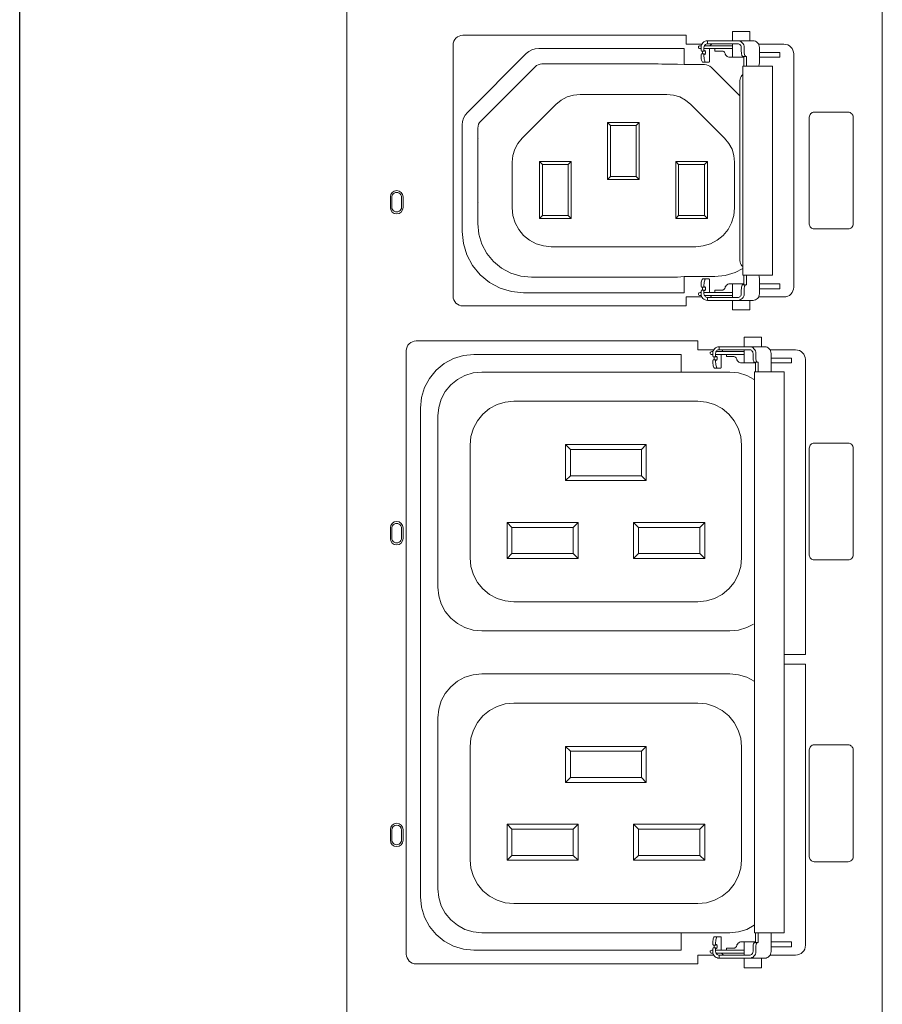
# Model space of a CAD drawing. Header units: millimetres. Extents: x 94562 to 148980, y -25377 to 3008.
# Tile 84 of 140: x 100778 to 100867, y -21929 to -21828. Entities that reach past the tile are written whole.
import ezdxf

# ---------------------------------------------------------------- set-up
doc = ezdxf.new("R2010")
doc.units = ezdxf.units.MM
doc.layers.add('tt_symbole', color=40, linetype='Continuous')

# ---------------------------------------------------------------- blocks, each defined once
blk = doc.blocks.new('IT_szafa_stojąca_42U')
blk.add_line((289.409, 1608.811), (289.409, 1797.723))
blk = doc.blocks.new('PDU_(18)C13_(6)C19')
at = {"layer": 'tt_symbole', "lineweight": 5}
for p, q in [((0, 6.864), (0, 13.05297)), ((0.39369, 13.05297), (0.39369, 6.88261)), ((0.13386, 7.66033), (0.13608, 7.66152)), ((0.13608, 7.66152), (0.13849, 7.66224)), ((0.13849, 7.66224), (0.141, 7.66249)), ((0.141, 7.66249), (0.24803, 7.66249)), ((0.2604, 7.66105), (0.26071, 7.66055)), ((0.26071, 7.66055), (0.26286, 7.66055)), ((0.26257, 7.66373), (0.26253, 7.6632)), ((0.26253, 7.6632), (0.26253, 7.66105)), ((0.26253, 7.66235), (0.26483, 7.66235)), ((0.26286, 7.66055), (0.26253, 7.66105)), ((0.26272, 7.66424), (0.26257, 7.66373)), ((0.26297, 7.66472), (0.26272, 7.66424)), ((0.26286, 7.66055), (0.26285, 7.66055)), ((0.2835, 7.66451), (0.26286, 7.66451)), ((0.26326, 7.66092), (0.26286, 7.66055)), ((0.26331, 7.66513), (0.26297, 7.66472)), ((0.26339, 7.66092), (0.26326, 7.66092)), ((0.26371, 7.66547), (0.26331, 7.66513)), ((0.2635, 7.66072), (0.26339, 7.66092)), ((0.2636, 7.66033), (0.2635, 7.66072)), ((0.26417, 7.66573), (0.26371, 7.66547)), ((0.26467, 7.66588), (0.26417, 7.66573)), ((0.26518, 7.66592), (0.26467, 7.66588)), ((0.26483, 7.66235), (0.2835, 7.66235)), ((0.26524, 7.66592), (0.26518, 7.66592)), ((0.26529, 7.66592), (0.26524, 7.66592)), ((0.26535, 7.66592), (0.26529, 7.66592)), ((0.26543, 7.66592), (0.26535, 7.66592)), ((0.2655, 7.66592), (0.26543, 7.66592)), ((0.26558, 7.66592), (0.2655, 7.66592)), ((0.26567, 7.66592), (0.26558, 7.66592)), ((0.26576, 7.66592), (0.26567, 7.66592)), ((0.27776, 7.66592), (0.26576, 7.66592)), ((0.27588, 7.66059), (0.27631, 7.66055)), ((0.27631, 7.66055), (0.27672, 7.66044)), ((0.27672, 7.66044), (0.2771, 7.66023)), ((0.27826, 7.66592), (0.27776, 7.66592)), ((0.27888, 7.66592), (0.27826, 7.66592)), ((0.27958, 7.66592), (0.27888, 7.66592)), ((0.2804, 7.66592), (0.27958, 7.66592)), ((0.28131, 7.66592), (0.2804, 7.66592)), ((0.28228, 7.66592), (0.28131, 7.66592)), ((0.28332, 7.66592), (0.28228, 7.66592)), ((0.2844, 7.66592), (0.28332, 7.66592)), ((0.28743, 7.66592), (0.2844, 7.66592)), ((0.28793, 7.66588), (0.28743, 7.66592)), ((0.28842, 7.66573), (0.28793, 7.66588)), ((0.28886, 7.66547), (0.28842, 7.66573)), ((0.28926, 7.66513), (0.28886, 7.66547)), ((0.28958, 7.66472), (0.28926, 7.66513)), ((0.28982, 7.66424), (0.28958, 7.66472)), ((0.28997, 7.66373), (0.28982, 7.66424)), ((0.29001, 7.6632), (0.28997, 7.66373)), ((0.29001, 7.66026), (0.29001, 7.6632)), ((0.30271, 7.6656), (0.32136, 7.6656)), ((0.32276, 7.66547), (0.32136, 7.6656)), ((0.32411, 7.66506), (0.32276, 7.66547)), ((0.32536, 7.6644), (0.32411, 7.66506)), ((0.32644, 7.66351), (0.32536, 7.6644)), ((0.32735, 7.66242), (0.32644, 7.66351)), ((0.32801, 7.66119), (0.32735, 7.66242)), ((0.32842, 7.65984), (0.32801, 7.66119)), ((0.08858, 7.61541), (0.1319, 7.65873)), ((0.1319, 7.65873), (0.13386, 7.66033)), ((0.26253, 7.65799), (0.26286, 7.65849)), ((0.26283, 7.65849), (0.26285, 7.65849)), ((0.26285, 7.65849), (0.26286, 7.65849)), ((0.26286, 7.65849), (0.26326, 7.65812)), ((0.26326, 7.65812), (0.26339, 7.65812)), ((0.26339, 7.65812), (0.2635, 7.65833)), ((0.2635, 7.65833), (0.2636, 7.65872)), ((0.26364, 7.6598), (0.2636, 7.66033)), ((0.2636, 7.65872), (0.26364, 7.65924)), ((0.26364, 7.65924), (0.26364, 7.6598)), ((0.2771, 7.66023), (0.27743, 7.65997)), ((0.27743, 7.65997), (0.27769, 7.65963)), ((0.27769, 7.65963), (0.2779, 7.65926)), ((0.2779, 7.65926), (0.27803, 7.65885)), ((0.27803, 7.65885), (0.27822, 7.65817)), ((0.27822, 7.65817), (0.27856, 7.65755)), ((0.27856, 7.65755), (0.27901, 7.65701)), ((0.27901, 7.65701), (0.27957, 7.65655)), ((0.27957, 7.65655), (0.28019, 7.65622)), ((0.28019, 7.65622), (0.28088, 7.65601)), ((0.28088, 7.65601), (0.2816, 7.65594)), ((0.2816, 7.65594), (0.29175, 7.65594)), ((0.29004, 7.65956), (0.29001, 7.66026)), ((0.2901, 7.65888), (0.29004, 7.65956)), ((0.29021, 7.65827), (0.2901, 7.65888)), ((0.29035, 7.65773), (0.29021, 7.65827)), ((0.29051, 7.65728), (0.29035, 7.65773)), ((0.29069, 7.65695), (0.29051, 7.65728)), ((0.2909, 7.65674), (0.29069, 7.65695)), ((0.29113, 7.65667), (0.2909, 7.65674)), ((0.29319, 7.65667), (0.29113, 7.65667)), ((0.32856, 7.65845), (0.32842, 7.65984)), ((0.32856, 7.48687), (0.32856, 7.65845)), ((0.08507, 7.60881), (0.08581, 7.61123)), ((0.08581, 7.61123), (0.08699, 7.61345)), ((0.08699, 7.61345), (0.08858, 7.61541)), ((0.08482, 7.60631), (0.08507, 7.60881)), ((0.08482, 7.52785), (0.08482, 7.60631)), ((0.08568, 7.51906), (0.08482, 7.52785)), ((0.08825, 7.51062), (0.08568, 7.51906)), ((0.0924, 7.50283), (0.08825, 7.51062)), ((0.098, 7.49601), (0.0924, 7.50283)), ((0.10482, 7.49041), (0.098, 7.49601)), ((0.29382, 7.48865), (0.29382, 7.4958)), ((0.303, 7.49548), (0.30289, 7.4958)), ((0.30314, 7.49494), (0.303, 7.49548)), ((0.30325, 7.49433), (0.30314, 7.49494)), ((0.30331, 7.49365), (0.30325, 7.49433)), ((0.11261, 7.48624), (0.10482, 7.49041)), ((0.2604, 7.48731), (0.2607, 7.48683)), ((0.2607, 7.48683), (0.26286, 7.48683)), ((0.26287, 7.48683), (0.26253, 7.48731)), ((0.26285, 7.48683), (0.26283, 7.48683)), ((0.26286, 7.48683), (0.26285, 7.48683)), ((0.26287, 7.48683), (0.26286, 7.48683)), ((0.26326, 7.48719), (0.26287, 7.48683)), ((0.26339, 7.4872), (0.26326, 7.48719)), ((0.2635, 7.48699), (0.26339, 7.4872)), ((0.2636, 7.48659), (0.2635, 7.48699)), ((0.27803, 7.48647), (0.27822, 7.48715)), ((0.27822, 7.48715), (0.27856, 7.48777)), ((0.27856, 7.48777), (0.27901, 7.48831)), ((0.27901, 7.48831), (0.27957, 7.48876)), ((0.27957, 7.48876), (0.28019, 7.48909)), ((0.28019, 7.48909), (0.28088, 7.4893)), ((0.28088, 7.4893), (0.2816, 7.48937)), ((0.2816, 7.48937), (0.29175, 7.48937)), ((0.2901, 7.48642), (0.29021, 7.48705)), ((0.29021, 7.48705), (0.29035, 7.48759)), ((0.29035, 7.48759), (0.29051, 7.48803)), ((0.29051, 7.48803), (0.29069, 7.48837)), ((0.29069, 7.48837), (0.2909, 7.48858)), ((0.2909, 7.48858), (0.29113, 7.48865)), ((0.29113, 7.48865), (0.29319, 7.48865)), ((0.29319, 7.48865), (0.29382, 7.48865)), ((0.30333, 7.49295), (0.30331, 7.49365)), ((0.30333, 7.48212), (0.30333, 7.49295)), ((0.32842, 7.48547), (0.32856, 7.48687)), ((0.12106, 7.48369), (0.11261, 7.48624)), ((0.12986, 7.48283), (0.12106, 7.48369)), ((0.24803, 7.48283), (0.12986, 7.48283)), ((0.26101, 7.47972), (0.24949, 7.47972)), ((0.24949, 7.47972), (0.24949, 7.47316)), ((0.26072, 7.48477), (0.2604, 7.48427)), ((0.26286, 7.48477), (0.26072, 7.48477)), ((0.26253, 7.48427), (0.26286, 7.48477)), ((0.26253, 7.48427), (0.26253, 7.48212)), ((0.26253, 7.48212), (0.26257, 7.48158)), ((0.26257, 7.48158), (0.26272, 7.48106)), ((0.26272, 7.48106), (0.26297, 7.4806)), ((0.26286, 7.48477), (0.26289, 7.48474)), ((0.26286, 7.48081), (0.26421, 7.48081)), ((0.26289, 7.48474), (0.26326, 7.4844)), ((0.26297, 7.4806), (0.26331, 7.48019)), ((0.26326, 7.4844), (0.26339, 7.48438)), ((0.26331, 7.48019), (0.26371, 7.47984)), ((0.26339, 7.48438), (0.2635, 7.48459)), ((0.2635, 7.48459), (0.2636, 7.48499)), ((0.26364, 7.48608), (0.2636, 7.48659)), ((0.2636, 7.48499), (0.26364, 7.48551)), ((0.26364, 7.48551), (0.26364, 7.48608)), ((0.26371, 7.47984), (0.26417, 7.47959)), ((0.26417, 7.47959), (0.26467, 7.47944)), ((0.26421, 7.48081), (0.26483, 7.48081)), ((0.26467, 7.47944), (0.26518, 7.47938)), ((0.26483, 7.48081), (0.2835, 7.48081)), ((0.27588, 7.48472), (0.27631, 7.48476)), ((0.27631, 7.48476), (0.27672, 7.48488)), ((0.27672, 7.48488), (0.2771, 7.48509)), ((0.2771, 7.48509), (0.27743, 7.48535)), ((0.27743, 7.48535), (0.27769, 7.48569)), ((0.27769, 7.48569), (0.2779, 7.48606)), ((0.2779, 7.48606), (0.27803, 7.48647)), ((0.28743, 7.47938), (0.28793, 7.47944)), ((0.28793, 7.47944), (0.28842, 7.47959)), ((0.28842, 7.47959), (0.28886, 7.47984)), ((0.28886, 7.47984), (0.28926, 7.48019)), ((0.28926, 7.48019), (0.28958, 7.4806)), ((0.28958, 7.4806), (0.28982, 7.48106)), ((0.28982, 7.48106), (0.28997, 7.48158)), ((0.28997, 7.48158), (0.29001, 7.48212)), ((0.29001, 7.48506), (0.29004, 7.48576)), ((0.29001, 7.48212), (0.29001, 7.48506)), ((0.29004, 7.48576), (0.2901, 7.48642)), ((0.30254, 7.47938), (0.30297, 7.48023)), ((0.30297, 7.48023), (0.30324, 7.48116)), ((0.30324, 7.48116), (0.30333, 7.48212)), ((0.32136, 7.47972), (0.32276, 7.47984)), ((0.32276, 7.47984), (0.32411, 7.48026)), ((0.32411, 7.48026), (0.32536, 7.48091)), ((0.32536, 7.48091), (0.32644, 7.4818)), ((0.32644, 7.4818), (0.32735, 7.4829)), ((0.32735, 7.4829), (0.32801, 7.48413)), ((0.32801, 7.48413), (0.32842, 7.48547)), ((0.24949, 7.47316), (0.08521, 7.47316)), ((0.26518, 7.47938), (0.26524, 7.47938)), ((0.26518, 7.47938), (0.26518, 7.4772)), ((0.26518, 7.4772), (0.27776, 7.4772)), ((0.26524, 7.47938), (0.26529, 7.47938)), ((0.26529, 7.47938), (0.26535, 7.47938)), ((0.26535, 7.47938), (0.26543, 7.47938)), ((0.26543, 7.47938), (0.2655, 7.47938)), ((0.2655, 7.47938), (0.26558, 7.47938)), ((0.26558, 7.47938), (0.26567, 7.47938)), ((0.26567, 7.47938), (0.26576, 7.47938)), ((0.26576, 7.47938), (0.27776, 7.47938)), ((0.27776, 7.47938), (0.27826, 7.47938)), ((0.27776, 7.4772), (0.27826, 7.4772)), ((0.27826, 7.47938), (0.27888, 7.47938)), ((0.27826, 7.4772), (0.27888, 7.4772)), ((0.27888, 7.47938), (0.27958, 7.47938)), ((0.27888, 7.4772), (0.27958, 7.4772)), ((0.27958, 7.47938), (0.2804, 7.47938)), ((0.27958, 7.4772), (0.2804, 7.4772)), ((0.2804, 7.47938), (0.28131, 7.47938)), ((0.2804, 7.4772), (0.28131, 7.4772)), ((0.28131, 7.47938), (0.28228, 7.47938)), ((0.28131, 7.4772), (0.28228, 7.4772)), ((0.28228, 7.47938), (0.28332, 7.47938)), ((0.28228, 7.4772), (0.28332, 7.4772)), ((0.28332, 7.47938), (0.2844, 7.47938)), ((0.28332, 7.4772), (0.2844, 7.4772)), ((0.2844, 7.47938), (0.28743, 7.47938)), ((0.2844, 7.4772), (0.28743, 7.4772)), ((0.28743, 7.4772), (0.29867, 7.4772)), ((0.29867, 7.4772), (0.29957, 7.4773)), ((0.29957, 7.4773), (0.30044, 7.47758)), ((0.30044, 7.47758), (0.30125, 7.47803)), ((0.30125, 7.47803), (0.30196, 7.47865)), ((0.30196, 7.47865), (0.30254, 7.47938)), ((0.07831, 7.43435), (0.08568, 7.43658)), ((0.08568, 7.43658), (0.09336, 7.43734)), ((0.09336, 7.43734), (0.24588, 7.43734)), ((0.27117, 7.43876), (0.27111, 7.43823)), ((0.27111, 7.43823), (0.27111, 7.43608)), ((0.27139, 7.43562), (0.27111, 7.43608)), ((0.27132, 7.43927), (0.27117, 7.43876)), ((0.27156, 7.43974), (0.27132, 7.43927)), ((0.29208, 7.43952), (0.27144, 7.43952)), ((0.27185, 7.43595), (0.27149, 7.43559)), ((0.27189, 7.44016), (0.27156, 7.43974)), ((0.27197, 7.43595), (0.27185, 7.43595)), ((0.27229, 7.44049), (0.27189, 7.44016)), ((0.2721, 7.43574), (0.27197, 7.43595)), ((0.27275, 7.44074), (0.27229, 7.44049)), ((0.27325, 7.4409), (0.27275, 7.44074)), ((0.27376, 7.44095), (0.27325, 7.4409)), ((0.31121, 7.44084), (0.31404, 7.44084)), ((0.31404, 7.44084), (0.32994, 7.44084)), ((0.06554, 7.42583), (0.0715, 7.43072)), ((0.0715, 7.43072), (0.07831, 7.43435)), ((0.27111, 7.43302), (0.27139, 7.43348)), ((0.2714, 7.4356), (0.27139, 7.43562)), ((0.27139, 7.43348), (0.2714, 7.43349)), ((0.27142, 7.43559), (0.2714, 7.4356)), ((0.2714, 7.43349), (0.27142, 7.43351)), ((0.27142, 7.43558), (0.27142, 7.43559)), ((0.27143, 7.43558), (0.27142, 7.43558)), ((0.27142, 7.43351), (0.27143, 7.43352)), ((0.27144, 7.43558), (0.27143, 7.43558)), ((0.27143, 7.43352), (0.27144, 7.43352)), ((0.27146, 7.43558), (0.27144, 7.43558)), ((0.27144, 7.43352), (0.27146, 7.43352)), ((0.27147, 7.43558), (0.27146, 7.43558)), ((0.27146, 7.43352), (0.27147, 7.43351)), ((0.27149, 7.43559), (0.27147, 7.43558)), ((0.27147, 7.43351), (0.27149, 7.43351)), ((0.27149, 7.43351), (0.27185, 7.43315)), ((0.27185, 7.43315), (0.27197, 7.43315)), ((0.27197, 7.43315), (0.2721, 7.43335)), ((0.27218, 7.43535), (0.2721, 7.43574)), ((0.2721, 7.43335), (0.27218, 7.43374)), ((0.27224, 7.43483), (0.27218, 7.43535)), ((0.27218, 7.43374), (0.27224, 7.43427)), ((0.27224, 7.43427), (0.27224, 7.43483)), ((0.2849, 7.4358), (0.28447, 7.43584)), ((0.28531, 7.43567), (0.2849, 7.4358)), ((0.28569, 7.43547), (0.28531, 7.43567)), ((0.28601, 7.4352), (0.28569, 7.43547)), ((0.28629, 7.43487), (0.28601, 7.4352)), ((0.28649, 7.43449), (0.28629, 7.43487)), ((0.28661, 7.43409), (0.28649, 7.43449)), ((0.28682, 7.43341), (0.28661, 7.43409)), ((0.28715, 7.43278), (0.28682, 7.43341)), ((0.2876, 7.43224), (0.28715, 7.43278)), ((0.28815, 7.4318), (0.2876, 7.43224)), ((0.28878, 7.43145), (0.28815, 7.4318)), ((0.28947, 7.43126), (0.28878, 7.43145)), ((0.29018, 7.43119), (0.28947, 7.43126)), ((0.30033, 7.43119), (0.29018, 7.43119)), ((0.33714, 7.2169), (0.33714, 7.43369)), ((0.06067, 7.41987), (0.06554, 7.42583)), ((0.05703, 7.41308), (0.06067, 7.41987)), ((0.05479, 7.4057), (0.05703, 7.41308)), ((0.05404, 7.39802), (0.05479, 7.4057)), ((0.05404, 7.03865), (0.05404, 7.39802)), ((0.33714, 7.20974), (0.33714, 7.00298)), ((0.05479, 7.03097), (0.05404, 7.03865)), ((0.05703, 7.02359), (0.05479, 7.03097)), ((0.06067, 7.0168), (0.05703, 7.02359)), ((0.06554, 7.01084), (0.06067, 7.0168)), ((0.0715, 7.00595), (0.06554, 7.01084)), ((0.31192, 7.01212), (0.31192, 6.99844)), ((0.07831, 7.00231), (0.0715, 7.00595)), ((0.08568, 7.00008), (0.07831, 7.00231)), ((0.26899, 7.00365), (0.26926, 7.00319)), ((0.26926, 7.00319), (0.26928, 7.00317)), ((0.26928, 7.00317), (0.26929, 7.00316)), ((0.26929, 7.00316), (0.26931, 7.00315)), ((0.26931, 7.00315), (0.26932, 7.00315)), ((0.26932, 7.00315), (0.27144, 7.00315)), ((0.27139, 7.00319), (0.27111, 7.00365)), ((0.2714, 7.00317), (0.27139, 7.00319)), ((0.27142, 7.00316), (0.2714, 7.00317)), ((0.27143, 7.00315), (0.27142, 7.00316)), ((0.27144, 7.00315), (0.27143, 7.00315)), ((0.27146, 7.00315), (0.27144, 7.00315)), ((0.27147, 7.00316), (0.27146, 7.00315)), ((0.27149, 7.00316), (0.27147, 7.00316)), ((0.27185, 7.00352), (0.27149, 7.00316)), ((0.27197, 7.00352), (0.27185, 7.00352)), ((0.2721, 7.00331), (0.27197, 7.00352)), ((0.27218, 7.00292), (0.2721, 7.00331)), ((0.27224, 7.0024), (0.27218, 7.00292)), ((0.27218, 7.00131), (0.27224, 7.00184)), ((0.27224, 7.00184), (0.27224, 7.0024)), ((0.28601, 7.00147), (0.28629, 7.0018)), ((0.28629, 7.0018), (0.28649, 7.00217)), ((0.28649, 7.00217), (0.28661, 7.00258)), ((0.28661, 7.00258), (0.28682, 7.00326)), ((0.28682, 7.00326), (0.28715, 7.00388)), ((0.28715, 7.00388), (0.2876, 7.00442)), ((0.2876, 7.00442), (0.28815, 7.00487)), ((0.28815, 7.00487), (0.28878, 7.00522)), ((0.28878, 7.00522), (0.28947, 7.00541)), ((0.28947, 7.00541), (0.29018, 7.00548)), ((0.29018, 7.00548), (0.30033, 7.00548)), ((0.29208, 7.00548), (0.29208, 6.99572)), ((0.33701, 7.00158), (0.3366, 7.00024)), ((0.33714, 7.00298), (0.33701, 7.00158)), ((0.09336, 6.99933), (0.08568, 7.00008)), ((0.24588, 6.99933), (0.09336, 6.99933)), ((0.26972, 6.99583), (0.25808, 6.99583)), ((0.25808, 6.99583), (0.25808, 6.98927)), ((0.26899, 6.99844), (0.26899, 7.00059)), ((0.26908, 6.99748), (0.26899, 6.99844)), ((0.26935, 6.99656), (0.26908, 6.99748)), ((0.26979, 6.99572), (0.26935, 6.99656)), ((0.27039, 6.99497), (0.26979, 6.99572)), ((0.27111, 6.99435), (0.27039, 6.99497)), ((0.27111, 7.00059), (0.27139, 7.00105)), ((0.29208, 6.99928), (0.27111, 6.99928)), ((0.27194, 6.99391), (0.27111, 6.99435)), ((0.27139, 7.00105), (0.2714, 7.00106)), ((0.2714, 7.00106), (0.27142, 7.00108)), ((0.27142, 7.00108), (0.27142, 7.00109)), ((0.27142, 7.00109), (0.27143, 7.00109)), ((0.27143, 7.00109), (0.27144, 7.00109)), ((0.27144, 7.00109), (0.27146, 7.00109)), ((0.27144, 6.99715), (0.29208, 6.99715)), ((0.27146, 7.00109), (0.27147, 7.00109)), ((0.27147, 7.00109), (0.27149, 7.00108)), ((0.27149, 7.00108), (0.27185, 7.00072)), ((0.27185, 7.00072), (0.27197, 7.00072)), ((0.27197, 7.00072), (0.2721, 7.00092)), ((0.2721, 7.00092), (0.27218, 7.00131)), ((0.28447, 7.00083), (0.2849, 7.00087)), ((0.2849, 7.00087), (0.28531, 7.00099)), ((0.28531, 7.00099), (0.28569, 7.0012)), ((0.28569, 7.0012), (0.28601, 7.00147)), ((0.30985, 6.99435), (0.30904, 6.99391)), ((0.31056, 6.99497), (0.30985, 6.99435)), ((0.31114, 6.99572), (0.31056, 6.99497)), ((0.31157, 6.99656), (0.31114, 6.99572)), ((0.31183, 6.99748), (0.31157, 6.99656)), ((0.31192, 6.99844), (0.31183, 6.99748)), ((0.33135, 6.99597), (0.32994, 6.99583)), ((0.33271, 6.99637), (0.33135, 6.99597)), ((0.33394, 6.99702), (0.33271, 6.99637)), ((0.33504, 6.99792), (0.33394, 6.99702)), ((0.33593, 6.99901), (0.33504, 6.99792)), ((0.3366, 7.00024), (0.33593, 6.99901)), ((0.25808, 6.98927), (0.05086, 6.98927)), ((0.27283, 6.99362), (0.27194, 6.99391)), ((0.27376, 6.99353), (0.27283, 6.99362)), ((0.27382, 6.99353), (0.27376, 6.99353)), ((0.27388, 6.99353), (0.27382, 6.99353)), ((0.27394, 6.99353), (0.27388, 6.99353)), ((0.27401, 6.99353), (0.27394, 6.99353)), ((0.2741, 6.99353), (0.27401, 6.99353)), ((0.27418, 6.99353), (0.2741, 6.99353)), ((0.27426, 6.99353), (0.27418, 6.99353)), ((0.27436, 6.99353), (0.27426, 6.99353)), ((0.28636, 6.99353), (0.27436, 6.99353)), ((0.28686, 6.99353), (0.28636, 6.99353)), ((0.28746, 6.99353), (0.28686, 6.99353)), ((0.28818, 6.99353), (0.28746, 6.99353)), ((0.28899, 6.99353), (0.28818, 6.99353)), ((0.28989, 6.99353), (0.28899, 6.99353)), ((0.29086, 6.99353), (0.28989, 6.99353)), ((0.2919, 6.99353), (0.29086, 6.99353)), ((0.293, 6.99353), (0.2919, 6.99353)), ((0.29601, 6.99353), (0.293, 6.99353)), ((0.30725, 6.99353), (0.29601, 6.99353)), ((0.30817, 6.99362), (0.30725, 6.99353)), ((0.30904, 6.99391), (0.30817, 6.99362))]:
    blk.add_line(p, q, dxfattribs=at)
for points in [[(0.29638, 7.66812), (0.29638, 7.67502), (0.29589, 7.67502), (0.29449, 7.67502), (0.2924, 7.67502), (0.28993, 7.67502), (0.28747, 7.67502), (0.28538, 7.67502), (0.28399, 7.67502), (0.2835, 7.67502), (0.2835, 7.66812)], [(0.26518, 7.66812), (0.26425, 7.66802), (0.26335, 7.66774), (0.26253, 7.66728), (0.26179, 7.66667), (0.26121, 7.66594), (0.26076, 7.66508), (0.26049, 7.66416), (0.2604, 7.6632), (0.2604, 7.66105)], [(0.28743, 7.66812), (0.2844, 7.66812), (0.28332, 7.66812), (0.28228, 7.66812), (0.28131, 7.66812), (0.2804, 7.66812), (0.27958, 7.66812), (0.27888, 7.66812), (0.27826, 7.66812), (0.27776, 7.66812), (0.26576, 7.66812), (0.26567, 7.66812), (0.26558, 7.66812), (0.2655, 7.66812), (0.26543, 7.66812), (0.26535, 7.66812), (0.26529, 7.66812), (0.26524, 7.66812), (0.26518, 7.66812), (0.26518, 7.66592)], [(0.29382, 7.64952), (0.29382, 7.65667), (0.29319, 7.65667), (0.29299, 7.65674), (0.29278, 7.65695), (0.29258, 7.65728), (0.29242, 7.65773), (0.29228, 7.65827), (0.29218, 7.65888), (0.29211, 7.65956), (0.2921, 7.66026), (0.2921, 7.6632), (0.292, 7.66416), (0.29174, 7.66508), (0.29131, 7.66594), (0.29072, 7.66667), (0.29001, 7.66728), (0.28921, 7.66774), (0.28833, 7.66802), (0.28743, 7.66812), (0.29867, 7.66812), (0.29957, 7.66802), (0.30044, 7.66774), (0.30125, 7.66728), (0.30196, 7.66667), (0.30254, 7.66594), (0.30297, 7.66508), (0.30324, 7.66416), (0.30333, 7.6632), (0.30333, 7.65237), (0.30331, 7.65166), (0.30325, 7.65099), (0.30314, 7.65038), (0.303, 7.64984), (0.30289, 7.64952)], [(0.24803, 7.65056), (0.24803, 7.66249)], [(0.25481, 7.66567), (0.25492, 7.66562), (0.25494, 7.6656)], [(0.26059, 7.66451), (0.26018, 7.66451), (0.25976, 7.66451), (0.25963, 7.66451), (0.25921, 7.66442), (0.25886, 7.66419), (0.25864, 7.66384), (0.25856, 7.66342), (0.25864, 7.66302), (0.25886, 7.66267), (0.25921, 7.66244), (0.25963, 7.66235), (0.25976, 7.66235), (0.26018, 7.66235), (0.2604, 7.66235)], [(0.26143, 7.65849), (0.26147, 7.65872), (0.26151, 7.65924), (0.26151, 7.6598), (0.26147, 7.66033), (0.26143, 7.66055)], [(0.26374, 7.65237), (0.26631, 7.65237), (0.26639, 7.6524), (0.26646, 7.65251), (0.26653, 7.65266), (0.2666, 7.65288), (0.26664, 7.65316), (0.26668, 7.65346), (0.26669, 7.6538), (0.26671, 7.65416), (0.26671, 7.66235)], [(0.26703, 7.66451), (0.26715, 7.66472), (0.26749, 7.66513), (0.26789, 7.66547), (0.26835, 7.66573), (0.26885, 7.66588), (0.26936, 7.66592)], [(0.27588, 7.66059), (0.27051, 7.66059), (0.27051, 7.66235)], [(0.2835, 7.66592), (0.2835, 7.65594)], [(0.26286, 7.65849), (0.26071, 7.65849), (0.2604, 7.65799), (0.2604, 7.65773), (0.26042, 7.65669), (0.26049, 7.65567), (0.2606, 7.65476), (0.26075, 7.65394), (0.26093, 7.65327), (0.26114, 7.65277), (0.26136, 7.65247), (0.2616, 7.65237), (0.26374, 7.65237), (0.2635, 7.65247), (0.26326, 7.65277), (0.26306, 7.65327), (0.26288, 7.65394), (0.26272, 7.65476), (0.26261, 7.65567), (0.26254, 7.65669), (0.26253, 7.65773), (0.26253, 7.65799)], [(0.29175, 7.64952), (0.29175, 7.65667)], [(0.30333, 7.65952), (0.30544, 7.65952), (0.31824, 7.65952), (0.31824, 7.65594), (0.30333, 7.65594)], [(0.28897, 7.62753), (0.26806, 7.64846), (0.26697, 7.64935), (0.26574, 7.65001), (0.26439, 7.65042), (0.26299, 7.65056), (0.24803, 7.65056), (0.2431, 7.65095), (0.24263, 7.65097), (0.24167, 7.65099), (0.24029, 7.65101), (0.2385, 7.65102), (0.23639, 7.65102), (0.23403, 7.65103), (0.23147, 7.65103), (0.22883, 7.65105), (0.14339, 7.65105), (0.14199, 7.65091), (0.14064, 7.65049), (0.1394, 7.64984), (0.13832, 7.64895), (0.09836, 7.60899), (0.09747, 7.60791), (0.09682, 7.60667), (0.0964, 7.60533), (0.09626, 7.60392), (0.09626, 7.53365), (0.09703, 7.52597), (0.09926, 7.51858), (0.1029, 7.51177), (0.10781, 7.5058), (0.11376, 7.50091), (0.12057, 7.49727), (0.12796, 7.49503), (0.13564, 7.49427), (0.22883, 7.49427), (0.23147, 7.49427), (0.23403, 7.49428), (0.23639, 7.49428), (0.2385, 7.4943), (0.24029, 7.49431), (0.24167, 7.49433), (0.24263, 7.49434), (0.2431, 7.49437), (0.24803, 7.49476), (0.27044, 7.49476), (0.27814, 7.49552), (0.28551, 7.49776), (0.29117, 7.50065)], [(0.29117, 7.64324), (0.29051, 7.64267), (0.28986, 7.64185), (0.28938, 7.64092), (0.28908, 7.63992), (0.28897, 7.63887), (0.28897, 7.50645), (0.28908, 7.5054), (0.28938, 7.5044), (0.28986, 7.50347), (0.29051, 7.50265), (0.29117, 7.50208)], [(0.19165, 7.56603), (0.19165, 7.60791)], [(0.19381, 7.60577), (0.19381, 7.56819)], [(0.21278, 7.56819), (0.21278, 7.60577)], [(0.21492, 7.60791), (0.21492, 7.56603)], [(0.09699, 7.59628), (0.0969, 7.59628)], [(0.14154, 7.53741), (0.14154, 7.57928)], [(0.14369, 7.57713), (0.14369, 7.53955)], [(0.16481, 7.57928), (0.16481, 7.53741), (0.16267, 7.53955), (0.16267, 7.57713)], [(0.24176, 7.53741), (0.24176, 7.57928), (0.24392, 7.57713), (0.24392, 7.53955)], [(0.24176, 7.57928), (0.26503, 7.57928)], [(0.26288, 7.57713), (0.24392, 7.57713)], [(0.26288, 7.53955), (0.26288, 7.57713), (0.26503, 7.57928), (0.26503, 7.53741)], [(0.09699, 7.54903), (0.0969, 7.54903)], [(0.16481, 7.53741), (0.14154, 7.53741), (0.14369, 7.53955), (0.16267, 7.53955)], [(0.24803, 7.48283), (0.24803, 7.49476)], [(0.29175, 7.48865), (0.29175, 7.4958)], [(0.2604, 7.48731), (0.2604, 7.48758), (0.26042, 7.48863), (0.26049, 7.48963), (0.2606, 7.49056), (0.26075, 7.49138), (0.26093, 7.49205), (0.26114, 7.49255), (0.26136, 7.49285), (0.2616, 7.49295), (0.26374, 7.49295), (0.2635, 7.49285), (0.26326, 7.49255), (0.26306, 7.49205), (0.26288, 7.49138), (0.26272, 7.49056), (0.26261, 7.48963), (0.26254, 7.48863), (0.26253, 7.48758), (0.26253, 7.48731)], [(0.26143, 7.48683), (0.26147, 7.48659), (0.26151, 7.48608), (0.26151, 7.48551), (0.26147, 7.48499), (0.26143, 7.48477)], [(0.26671, 7.48297), (0.26671, 7.49116), (0.26669, 7.49151), (0.26668, 7.49184), (0.26664, 7.49216), (0.2666, 7.49242), (0.26653, 7.49265), (0.26646, 7.49281), (0.26639, 7.49292), (0.26631, 7.49295), (0.26374, 7.49295)], [(0.2835, 7.48937), (0.2835, 7.47938)], [(0.29319, 7.48865), (0.29299, 7.48858), (0.29278, 7.48837), (0.29258, 7.48803), (0.29242, 7.48759), (0.29228, 7.48705), (0.29218, 7.48642), (0.29211, 7.48576), (0.2921, 7.48506), (0.2921, 7.48212), (0.292, 7.48116), (0.29174, 7.48023), (0.29131, 7.47938), (0.29072, 7.47865), (0.29001, 7.47803), (0.28921, 7.47758), (0.28833, 7.4773), (0.28743, 7.4772)], [(0.30333, 7.4858), (0.30544, 7.4858), (0.31824, 7.4858), (0.31824, 7.48937), (0.30333, 7.48937)], [(0.2604, 7.48297), (0.26018, 7.48297), (0.25976, 7.48297), (0.25963, 7.48297), (0.25921, 7.48288), (0.25886, 7.48265), (0.25864, 7.4823), (0.25856, 7.48188), (0.25864, 7.48148), (0.25886, 7.48113), (0.25921, 7.4809), (0.25963, 7.48081), (0.25976, 7.48081), (0.26018, 7.48081), (0.26059, 7.48081)], [(0.2604, 7.48427), (0.2604, 7.48212), (0.26049, 7.48116), (0.26076, 7.48023), (0.26121, 7.47938), (0.26179, 7.47865), (0.26253, 7.47803), (0.26335, 7.47758), (0.26425, 7.4773), (0.26518, 7.4772)], [(0.2835, 7.48297), (0.26253, 7.48297)], [(0.26936, 7.47938), (0.26885, 7.47944), (0.26835, 7.47959), (0.26789, 7.47984), (0.26749, 7.48019), (0.26715, 7.4806), (0.26703, 7.48081)], [(0.27588, 7.48472), (0.27051, 7.48472), (0.27051, 7.48297)], [(0.30274, 7.47972), (0.32136, 7.47972)], [(0.2835, 7.4772), (0.2835, 7.4703), (0.28399, 7.4703), (0.28538, 7.4703), (0.28747, 7.4703), (0.28993, 7.4703), (0.2924, 7.4703), (0.29449, 7.4703), (0.29589, 7.4703), (0.29638, 7.4703), (0.29638, 7.4772)], [(0.30497, 7.44313), (0.30497, 7.45026), (0.30447, 7.45026), (0.30308, 7.45026), (0.30099, 7.45026), (0.29853, 7.45026), (0.29606, 7.45026), (0.29397, 7.45026), (0.29257, 7.45026), (0.29208, 7.45026), (0.29208, 7.44313)], [(0.24588, 7.42445), (0.24588, 7.43734)], [(0.26267, 7.44095), (0.26274, 7.44095)], [(0.26915, 7.43952), (0.26876, 7.43952), (0.26836, 7.43952), (0.26821, 7.43952), (0.26781, 7.43945), (0.26746, 7.43922), (0.26722, 7.43887), (0.26714, 7.43845), (0.26722, 7.43803), (0.26746, 7.43769), (0.26781, 7.43747), (0.26821, 7.43738), (0.26836, 7.43738), (0.26876, 7.43738), (0.26899, 7.43738)], [(0.29601, 7.44313), (0.293, 7.44313), (0.2919, 7.44313), (0.29086, 7.44313), (0.28989, 7.44313), (0.28899, 7.44313), (0.28818, 7.44313), (0.28746, 7.44313), (0.28686, 7.44313), (0.28636, 7.44313), (0.27436, 7.44313), (0.27426, 7.44313), (0.27418, 7.44313), (0.2741, 7.44313), (0.27401, 7.44313), (0.27394, 7.44313), (0.27388, 7.44313), (0.27382, 7.44313), (0.27376, 7.44313), (0.27283, 7.44305), (0.27194, 7.44276), (0.27111, 7.44231), (0.27039, 7.4417), (0.26979, 7.44095), (0.26935, 7.4401), (0.26908, 7.43919), (0.26899, 7.43823), (0.26899, 7.43608), (0.26929, 7.43558), (0.26929, 7.43558), (0.27144, 7.43558)], [(0.27111, 7.43738), (0.29208, 7.43738)], [(0.27232, 7.42738), (0.27489, 7.42738), (0.27497, 7.42742), (0.27506, 7.42752), (0.27513, 7.42769), (0.27518, 7.42791), (0.27524, 7.42819), (0.27526, 7.42849), (0.27529, 7.42883), (0.27531, 7.42917), (0.27531, 7.43738)], [(0.31192, 7.42455), (0.31192, 7.43823), (0.31183, 7.43919), (0.31157, 7.4401), (0.31114, 7.44095), (0.31056, 7.4417), (0.30985, 7.44231), (0.30904, 7.44276), (0.30817, 7.44305), (0.30725, 7.44313), (0.29601, 7.44313), (0.29693, 7.44305), (0.29781, 7.44276), (0.29861, 7.44231), (0.29932, 7.4417), (0.2999, 7.44095), (0.30033, 7.4401), (0.3006, 7.43919), (0.30068, 7.43823), (0.30068, 7.43528), (0.30071, 7.43458), (0.30076, 7.43391), (0.30088, 7.43328), (0.301, 7.43274), (0.30118, 7.4323), (0.30136, 7.43198), (0.30157, 7.43177), (0.30179, 7.4317), (0.29971, 7.4317), (0.2995, 7.43177), (0.29929, 7.43198), (0.2991, 7.4323), (0.29893, 7.43274), (0.29879, 7.43328), (0.29869, 7.43391), (0.29863, 7.43458), (0.29861, 7.43528), (0.29861, 7.43823), (0.29856, 7.43876), (0.29842, 7.43927), (0.29817, 7.43974), (0.29785, 7.44016), (0.29746, 7.44049), (0.29701, 7.44074), (0.29653, 7.4409), (0.29601, 7.44095), (0.293, 7.44095), (0.2919, 7.44095), (0.29086, 7.44095), (0.28989, 7.44095), (0.28899, 7.44095), (0.28818, 7.44095), (0.28746, 7.44095), (0.28686, 7.44095), (0.28636, 7.44095), (0.27436, 7.44095), (0.27426, 7.44095), (0.27418, 7.44095), (0.2741, 7.44095), (0.27401, 7.44095), (0.27394, 7.44095), (0.27388, 7.44095), (0.27382, 7.44095), (0.27376, 7.44095), (0.27376, 7.44313)], [(0.27561, 7.43952), (0.27575, 7.43974), (0.27607, 7.44016), (0.27649, 7.44049), (0.27694, 7.44074), (0.27743, 7.4409), (0.27796, 7.44095)], [(0.28447, 7.43584), (0.2791, 7.43584), (0.2791, 7.43738)], [(0.29208, 7.44095), (0.29208, 7.43119)], [(0.27144, 7.43352), (0.26929, 7.43352), (0.26929, 7.43352), (0.26899, 7.43302), (0.26899, 7.43276), (0.26901, 7.43172), (0.26908, 7.4307), (0.26919, 7.42977), (0.26933, 7.42897), (0.26953, 7.4283), (0.26974, 7.4278), (0.26996, 7.42749), (0.27019, 7.42738), (0.27232, 7.42738), (0.27208, 7.42749), (0.27186, 7.4278), (0.27165, 7.4283), (0.27147, 7.42897), (0.27132, 7.42977), (0.27121, 7.4307), (0.27114, 7.43172), (0.27111, 7.43276), (0.27111, 7.43302)], [(0.27001, 7.43352), (0.27006, 7.43374), (0.27011, 7.43427), (0.27011, 7.43483), (0.27006, 7.43535), (0.27001, 7.43558)], [(0.30033, 7.42455), (0.30033, 7.4317)], [(0.30242, 7.42455), (0.30242, 7.4317), (0.30179, 7.4317)], [(0.31192, 7.43476), (0.32682, 7.43476), (0.32682, 7.43119), (0.31192, 7.43119)], [(0.29976, 7.4189), (0.29957, 7.41902), (0.294, 7.42201), (0.28796, 7.42384), (0.28167, 7.42445), (0.09914, 7.42445), (0.09285, 7.42384), (0.08681, 7.42201), (0.08124, 7.41902), (0.07636, 7.41502), (0.07235, 7.41013), (0.06938, 7.40456), (0.06754, 7.39852), (0.06692, 7.39224), (0.06692, 7.26633), (0.06754, 7.26005), (0.06938, 7.25401), (0.07235, 7.24844), (0.07636, 7.24355), (0.08124, 7.23955), (0.08681, 7.23656), (0.09285, 7.23474), (0.09914, 7.23412), (0.28167, 7.23412), (0.28796, 7.23474), (0.294, 7.23656), (0.29899, 7.23916)], [(0.21653, 7.36758), (0.16428, 7.36758), (0.16069, 7.37116), (0.22011, 7.37116)], [(0.22011, 7.34467), (0.16069, 7.34467), (0.16069, 7.37116)], [(0.16428, 7.36758), (0.16428, 7.34826)], [(0.06663, 7.35541), (0.0666, 7.35541)], [(0.16069, 7.34467), (0.16428, 7.34826), (0.21653, 7.34826)], [(0.17, 7.28741), (0.11775, 7.28741), (0.11775, 7.3139), (0.17, 7.3139)], [(0.16642, 7.31031), (0.12132, 7.31031), (0.11775, 7.3139)], [(0.21081, 7.3139), (0.21439, 7.31031), (0.21439, 7.29099)], [(0.26306, 7.28741), (0.25949, 7.29099), (0.25949, 7.31031), (0.26306, 7.3139)], [(0.12132, 7.31031), (0.12132, 7.29099)], [(0.25949, 7.31031), (0.21439, 7.31031)], [(0.06663, 7.30316), (0.0666, 7.30316)], [(0.11775, 7.28741), (0.12132, 7.29099), (0.16642, 7.29099)], [(0.21081, 7.28741), (0.21439, 7.29099), (0.25949, 7.29099)], [(0.33714, 7.2169), (0.32144, 7.2169)], [(0.32144, 7.20974), (0.33714, 7.20974)], [(0.29976, 7.19699), (0.29957, 7.19712), (0.294, 7.2001), (0.28796, 7.20194), (0.28167, 7.20255), (0.09914, 7.20255), (0.09285, 7.20194), (0.08681, 7.2001), (0.08124, 7.19712), (0.07636, 7.19312), (0.07235, 7.18823), (0.06938, 7.18266), (0.06754, 7.17662), (0.06692, 7.17034), (0.06692, 7.04442), (0.06754, 7.03815), (0.06938, 7.0321), (0.07235, 7.02653), (0.07636, 7.02165), (0.08124, 7.01765), (0.08681, 7.01466), (0.09285, 7.01283), (0.09914, 7.01222), (0.28167, 7.01222), (0.28796, 7.01283), (0.294, 7.01466), (0.29957, 7.01765), (0.29976, 7.01777)], [(0.21653, 7.14566), (0.16428, 7.14566), (0.16069, 7.14924), (0.22011, 7.14924)], [(0.22011, 7.12276), (0.16069, 7.12276), (0.16069, 7.14924)], [(0.16428, 7.14566), (0.16428, 7.12634)], [(0.16069, 7.12276), (0.16428, 7.12634), (0.21653, 7.12634)], [(0.17, 7.06549), (0.11775, 7.06549), (0.11775, 7.09198), (0.17, 7.09198)], [(0.16642, 7.0884), (0.12132, 7.0884), (0.11775, 7.09198)], [(0.21081, 7.09198), (0.21439, 7.0884), (0.21439, 7.06908)], [(0.26306, 7.06549), (0.25949, 7.06908), (0.25949, 7.0884), (0.26306, 7.09198)], [(0.06663, 7.08126), (0.0666, 7.08126)], [(0.12132, 7.0884), (0.12132, 7.06908)], [(0.25949, 7.0884), (0.21439, 7.0884)], [(0.11775, 7.06549), (0.12132, 7.06908), (0.16642, 7.06908)], [(0.21081, 7.06549), (0.21439, 7.06908), (0.25949, 7.06908)], [(0.24588, 6.99933), (0.24588, 7.01222)], [(0.26899, 7.00365), (0.26899, 7.00391), (0.26901, 7.00495), (0.26908, 7.00597), (0.26919, 7.0069), (0.26933, 7.0077), (0.26953, 7.00837), (0.26974, 7.00887), (0.26996, 7.00917), (0.27019, 7.00927), (0.27232, 7.00927), (0.27489, 7.00927), (0.27497, 7.00924), (0.27506, 7.00915), (0.27513, 7.00898), (0.27518, 7.00876), (0.27524, 7.00848), (0.27526, 7.00817), (0.27529, 7.00784), (0.27531, 7.00749), (0.27531, 6.99928)], [(0.27111, 7.00365), (0.27111, 7.00391), (0.27114, 7.00495), (0.27121, 7.00597), (0.27132, 7.0069), (0.27147, 7.0077), (0.27165, 7.00837), (0.27186, 7.00887), (0.27208, 7.00917), (0.27232, 7.00927)], [(0.29601, 6.99353), (0.29693, 6.99362), (0.29781, 6.99391), (0.29861, 6.99435), (0.29932, 6.99497), (0.2999, 6.99572), (0.30033, 6.99656), (0.3006, 6.99748), (0.30068, 6.99844), (0.30068, 7.00138), (0.30071, 7.00209), (0.30076, 7.00276), (0.30088, 7.00338), (0.301, 7.00392), (0.30118, 7.00437), (0.30136, 7.00469), (0.30157, 7.0049), (0.30179, 7.00497), (0.30242, 7.00497), (0.30242, 7.01212)], [(0.30033, 7.00497), (0.30033, 7.01212)], [(0.27001, 7.00315), (0.27006, 7.00292), (0.27011, 7.0024), (0.27011, 7.00184), (0.27006, 7.00131), (0.27001, 7.00109)], [(0.30179, 7.00497), (0.29971, 7.00497), (0.2995, 7.0049), (0.29929, 7.00469), (0.2991, 7.00437), (0.29893, 7.00392), (0.29879, 7.00338), (0.29869, 7.00276), (0.29863, 7.00209), (0.29861, 7.00138), (0.29861, 6.99844), (0.29856, 6.99791), (0.29842, 6.9974), (0.29817, 6.99692), (0.29785, 6.99651), (0.29746, 6.99617), (0.29701, 6.99592), (0.29653, 6.99577), (0.29601, 6.99572), (0.293, 6.99572), (0.2919, 6.99572), (0.29086, 6.99572), (0.28989, 6.99572), (0.28899, 6.99572), (0.28818, 6.99572), (0.28746, 6.99572), (0.28686, 6.99572), (0.28636, 6.99572), (0.27436, 6.99572), (0.27426, 6.99572), (0.27418, 6.99572), (0.2741, 6.99572), (0.27401, 6.99572), (0.27394, 6.99572), (0.27388, 6.99572), (0.27382, 6.99572), (0.27376, 6.99572), (0.27376, 6.99353)], [(0.31192, 7.00191), (0.32682, 7.00191), (0.32682, 7.00548), (0.31192, 7.00548)], [(0.26274, 6.99572), (0.26267, 6.99572)], [(0.26896, 6.99928), (0.26876, 6.99928), (0.26836, 6.99928), (0.26821, 6.99928), (0.26781, 6.9992), (0.26746, 6.99898), (0.26722, 6.99863), (0.26714, 6.99822), (0.26722, 6.9978), (0.26746, 6.99745), (0.26781, 6.99723), (0.26821, 6.99715), (0.26836, 6.99715), (0.26876, 6.99715), (0.26915, 6.99715)], [(0.27144, 7.00109), (0.26932, 7.00109), (0.26931, 7.00109), (0.26929, 7.00109), (0.26929, 7.00108), (0.26928, 7.00106), (0.26926, 7.00105), (0.26899, 7.00059)], [(0.27111, 7.00059), (0.27111, 6.99844), (0.27117, 6.99791), (0.27132, 6.9974), (0.27156, 6.99692), (0.27189, 6.99651), (0.27229, 6.99617), (0.27275, 6.99592), (0.27325, 6.99577), (0.27376, 6.99572)], [(0.27796, 6.99572), (0.27743, 6.99577), (0.27694, 6.99592), (0.27649, 6.99617), (0.27607, 6.99651), (0.27575, 6.99692), (0.27561, 6.99715)], [(0.28447, 7.00083), (0.2791, 7.00083), (0.2791, 6.99928)], [(0.32994, 6.99583), (0.3112, 6.99583)], [(0.29208, 6.99353), (0.29208, 6.98641), (0.29257, 6.98641), (0.29397, 6.98641), (0.29606, 6.98641), (0.29853, 6.98641), (0.30099, 6.98641), (0.30308, 6.98641), (0.30447, 6.98641), (0.30497, 6.98641), (0.30497, 6.99353)]]:
    blk.add_lwpolyline(points, dxfattribs=at)
for points in [[(0.26101, 7.6656), (0.24949, 7.6656), (0.24949, 7.67216), (0.08521, 7.67216), (0.08381, 7.67202), (0.08246, 7.67162), (0.08122, 7.67095), (0.08013, 7.67006), (0.07924, 7.66898), (0.07857, 7.66774), (0.07815, 7.6664), (0.07801, 7.66499), (0.07801, 7.48031, 0.412636), (0.08521, 7.47316)], [(0.26972, 7.44084), (0.25808, 7.44084), (0.25808, 7.4474), (0.05086, 7.4474), (0.04944, 7.44726), (0.0481, 7.44685), (0.04686, 7.44619), (0.04576, 7.4453), (0.04488, 7.44422), (0.04421, 7.44298), (0.04379, 7.44163), (0.04365, 7.44024), (0.04365, 6.99642, 0.413197), (0.05086, 6.98927)]]:
    blk.add_lwpolyline(points, format="xyb", dxfattribs=at)
for points in [[(0.29117, 7.64952), (0.29117, 7.4958), (0.29128, 7.4958), (0.29153, 7.4958), (0.29192, 7.4958), (0.29243, 7.4958), (0.29306, 7.4958), (0.29378, 7.4958), (0.30439, 7.4958), (0.30654, 7.4958), (0.30878, 7.4958), (0.31076, 7.4958), (0.31218, 7.4958), (0.31283, 7.4958), (0.31286, 7.4958), (0.31286, 7.64952), (0.31283, 7.64952), (0.31218, 7.64952), (0.31076, 7.64952), (0.30878, 7.64952), (0.30654, 7.64952), (0.30439, 7.64952), (0.29378, 7.64952), (0.29306, 7.64952), (0.29243, 7.64952), (0.29192, 7.64952), (0.29153, 7.64952), (0.29128, 7.64952)], [(0.25644, 7.51665), (0.15014, 7.51665), (0.14456, 7.5172), (0.13918, 7.51883), (0.13424, 7.52147), (0.12989, 7.52503), (0.12633, 7.52937), (0.12368, 7.53433), (0.12206, 7.53969), (0.1215, 7.54527), (0.1215, 7.57874), (0.12199, 7.58363), (0.12342, 7.58833), (0.12572, 7.59266), (0.12885, 7.59647), (0.15372, 7.62133), (0.15751, 7.62445), (0.16185, 7.62677), (0.16654, 7.62819), (0.17143, 7.62867), (0.23514, 7.62867), (0.24003, 7.62819), (0.24474, 7.62677), (0.24907, 7.62445), (0.25286, 7.62133), (0.27774, 7.59647), (0.28085, 7.59266), (0.28317, 7.58833), (0.28458, 7.58363), (0.28507, 7.57874), (0.28507, 7.54527), (0.28451, 7.53969), (0.28289, 7.53433), (0.28025, 7.52937), (0.27668, 7.52503), (0.27235, 7.52147), (0.26739, 7.51883), (0.26203, 7.5172)], [(0.36864, 7.52971), (0.36935, 7.52978), (0.37001, 7.52999), (0.37063, 7.53032), (0.37118, 7.53076), (0.37161, 7.53131), (0.37194, 7.53192), (0.37215, 7.5326), (0.37222, 7.53329), (0.37222, 7.61203), (0.37215, 7.61272), (0.37194, 7.6134), (0.37161, 7.61401), (0.37118, 7.61456), (0.37063, 7.615), (0.37001, 7.61533), (0.36935, 7.61554), (0.36864, 7.61561), (0.34358, 7.61561), (0.34289, 7.61554), (0.34222, 7.61533), (0.3416, 7.615), (0.34106, 7.61456), (0.34061, 7.61401), (0.34028, 7.6134), (0.34008, 7.61272), (0.34001, 7.61203), (0.34001, 7.53329), (0.34008, 7.5326), (0.34028, 7.53192), (0.34061, 7.53131), (0.34106, 7.53076), (0.3416, 7.53032), (0.34222, 7.52999), (0.34289, 7.52978), (0.34358, 7.52971)], [(0.21492, 7.60791), (0.21278, 7.60577), (0.19381, 7.60577), (0.19165, 7.60791)], [(0.16481, 7.57928), (0.16267, 7.57713), (0.14369, 7.57713), (0.14154, 7.57928)], [(0.19381, 7.56819), (0.21278, 7.56819), (0.21492, 7.56603), (0.19165, 7.56603)], [(0.04122, 7.55333), (0.04088, 7.55511), (0.03986, 7.55662), (0.03835, 7.55764), (0.03657, 7.55799), (0.03479, 7.55764), (0.03328, 7.55662), (0.03228, 7.55511), (0.03192, 7.55333), (0.03192, 7.54546), (0.03228, 7.54368), (0.03328, 7.54217), (0.03479, 7.54117), (0.03657, 7.54081), (0.03835, 7.54117), (0.03986, 7.54217), (0.04088, 7.54368), (0.04122, 7.54546)], [(0.24392, 7.53955), (0.26288, 7.53955), (0.26503, 7.53741), (0.24176, 7.53741)], [(0.30236, 7.01212), (0.31299, 7.01212), (0.31514, 7.01212), (0.31738, 7.01212), (0.31935, 7.01212), (0.32078, 7.01212), (0.32142, 7.01212), (0.32144, 7.01212), (0.32144, 7.42455), (0.32142, 7.42455), (0.32078, 7.42455), (0.31935, 7.42455), (0.31738, 7.42455), (0.31514, 7.42455), (0.31299, 7.42455), (0.30236, 7.42455), (0.30165, 7.42455), (0.30101, 7.42455), (0.3005, 7.42455), (0.30011, 7.42455), (0.29986, 7.42455), (0.29976, 7.42455), (0.29976, 7.01212), (0.29986, 7.01212), (0.30011, 7.01212), (0.3005, 7.01212), (0.30101, 7.01212), (0.30165, 7.01212)], [(0.29026, 7.28777), (0.28964, 7.28148), (0.28781, 7.27544), (0.28483, 7.26987), (0.28082, 7.26499), (0.27594, 7.26098), (0.27038, 7.25801), (0.26433, 7.25617), (0.25804, 7.25556), (0.12276, 7.25556), (0.11647, 7.25617), (0.11043, 7.25801), (0.10486, 7.26098), (0.09999, 7.26499), (0.09597, 7.26987), (0.093, 7.27544), (0.09117, 7.28148), (0.09054, 7.28777), (0.09054, 7.3708), (0.09117, 7.37709), (0.093, 7.38313), (0.09597, 7.3887), (0.09999, 7.39358), (0.10486, 7.39759), (0.11043, 7.40056), (0.11647, 7.4024), (0.12276, 7.40302), (0.25804, 7.40302), (0.26433, 7.4024), (0.27038, 7.40056), (0.27594, 7.39759), (0.28082, 7.39358), (0.28483, 7.3887), (0.28781, 7.38313), (0.28964, 7.37709), (0.29026, 7.3708)], [(0.22011, 7.34467), (0.21653, 7.34826), (0.21653, 7.36758), (0.22011, 7.37116)], [(0.37222, 7.28992), (0.37222, 7.36865), (0.37215, 7.36935), (0.37194, 7.37003), (0.37161, 7.37064), (0.37118, 7.37118), (0.37063, 7.37162), (0.37001, 7.37196), (0.36935, 7.37217), (0.36864, 7.37224), (0.34358, 7.37224), (0.34289, 7.37217), (0.34222, 7.37196), (0.3416, 7.37162), (0.34106, 7.37118), (0.34061, 7.37064), (0.34028, 7.37003), (0.34008, 7.36935), (0.34001, 7.36865), (0.34001, 7.28992), (0.34008, 7.28921), (0.34028, 7.28854), (0.34061, 7.28793), (0.34106, 7.28737), (0.3416, 7.28693), (0.34222, 7.28661), (0.34289, 7.2864), (0.34358, 7.28633), (0.36864, 7.28633), (0.36935, 7.2864), (0.37001, 7.28661), (0.37063, 7.28693), (0.37118, 7.28737), (0.37161, 7.28793), (0.37194, 7.28854), (0.37215, 7.28921)], [(0.03192, 7.30996), (0.03192, 7.30208), (0.03228, 7.30031), (0.03328, 7.29879), (0.03479, 7.29778), (0.03657, 7.29743), (0.03835, 7.29778), (0.03986, 7.29879), (0.04088, 7.30031), (0.04122, 7.30208), (0.04122, 7.30996), (0.04088, 7.31174), (0.03986, 7.31325), (0.03835, 7.31425), (0.03657, 7.31461), (0.03479, 7.31425), (0.03328, 7.31325), (0.03228, 7.31174)], [(0.17, 7.28741), (0.16642, 7.29099), (0.16642, 7.31031), (0.17, 7.3139)], [(0.21081, 7.28741), (0.21081, 7.3139), (0.26306, 7.3139), (0.26306, 7.28741)], [(0.12276, 7.1811), (0.25804, 7.1811), (0.26433, 7.18049), (0.27038, 7.17866), (0.27594, 7.17569), (0.28082, 7.17167), (0.28483, 7.1668), (0.28781, 7.16123), (0.28964, 7.15519), (0.29026, 7.1489), (0.29026, 7.06587), (0.28964, 7.05958), (0.28781, 7.05353), (0.28483, 7.04797), (0.28082, 7.04309), (0.27594, 7.03908), (0.27038, 7.0361), (0.26433, 7.03427), (0.25804, 7.03365), (0.12276, 7.03365), (0.11647, 7.03427), (0.11043, 7.0361), (0.10486, 7.03908), (0.09999, 7.04309), (0.09597, 7.04797), (0.093, 7.05353), (0.09117, 7.05958), (0.09054, 7.06587), (0.09054, 7.1489), (0.09117, 7.15519), (0.093, 7.16123), (0.09597, 7.1668), (0.09999, 7.17167), (0.10486, 7.17569), (0.11043, 7.17866), (0.11647, 7.18049)], [(0.22011, 7.12276), (0.21653, 7.12634), (0.21653, 7.14566), (0.22011, 7.14924)], [(0.37222, 7.06801), (0.37222, 7.14675), (0.37215, 7.14744), (0.37194, 7.14812), (0.37161, 7.14874), (0.37118, 7.14928), (0.37063, 7.14972), (0.37001, 7.15006), (0.36935, 7.15026), (0.36864, 7.15033), (0.34358, 7.15033), (0.34289, 7.15026), (0.34222, 7.15006), (0.3416, 7.14972), (0.34106, 7.14928), (0.34061, 7.14874), (0.34028, 7.14812), (0.34008, 7.14744), (0.34001, 7.14675), (0.34001, 7.06801), (0.34008, 7.06731), (0.34028, 7.06664), (0.34061, 7.06601), (0.34106, 7.06547), (0.3416, 7.06503), (0.34222, 7.06471), (0.34289, 7.0645), (0.34358, 7.06443), (0.36864, 7.06443), (0.36935, 7.0645), (0.37001, 7.06471), (0.37063, 7.06503), (0.37118, 7.06547), (0.37161, 7.06601), (0.37194, 7.06664), (0.37215, 7.06731)], [(0.04122, 7.08018), (0.04122, 7.08806), (0.04088, 7.08983), (0.03986, 7.09135), (0.03835, 7.09235), (0.03657, 7.09271), (0.03479, 7.09235), (0.03328, 7.09135), (0.03228, 7.08983), (0.03192, 7.08806), (0.03192, 7.08018), (0.03228, 7.0784), (0.03328, 7.07689), (0.03479, 7.07587), (0.03657, 7.07553), (0.03835, 7.07587), (0.03986, 7.07689), (0.04088, 7.0784)], [(0.17, 7.06549), (0.16642, 7.06908), (0.16642, 7.0884), (0.17, 7.09198)], [(0.21081, 7.06549), (0.21081, 7.09198), (0.26306, 7.09198), (0.26306, 7.06549)]]:
    blk.add_lwpolyline(points, close=True, dxfattribs=at)
for points in [[(0.033, 7.55297), (0.033, 7.54582, 1.001454), (0.04015, 7.54582), (0.04015, 7.55297, 1.002231)], [(0.04015, 7.30244), (0.04015, 7.3096, 1.002231), (0.033, 7.3096), (0.033, 7.30244, 1.001461)], [(0.033, 7.08769), (0.033, 7.08054, 1.001446), (0.04015, 7.08054), (0.04015, 7.08769, 0.998348)]]:
    blk.add_lwpolyline(points, format="xyb", close=True, dxfattribs=at)
blk.add_arc((0.32997, 7.43367), 0.00717, 0.11379, 90.21912, dxfattribs=at)

msp = doc.modelspace()

# ---------------------------------------------------------------- block references
at = {"layer": 'tt_symbole'}
for name, p, xscale, yscale, zscale in [('IT_szafa_stojąca_42U', (97884.4, -39000.65), 10, 10, 10), ('PDU_(18)C13_(6)C19', (100812.11, -22901.43), 139.7022507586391, 139.7022507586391, 139.7022507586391)]:
    msp.add_blockref(name, p, dxfattribs=dict(at, xscale=xscale, yscale=yscale, zscale=zscale))

doc.saveas('drawing.dxf')
